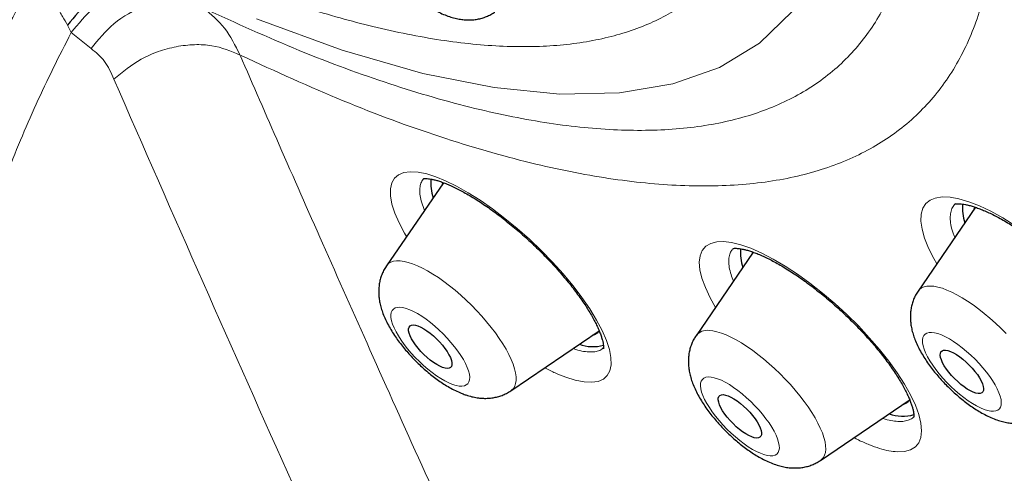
# Model space of a CAD drawing. Header units: millimetres. Extents: x 8 to 954, y 12 to 973.
# Tile 78 of 193: x 842.1 to 855.73, y 459.41 to 465.7. Entities that reach past the tile are written whole.
import ezdxf

# ---------------------------------------------------------------- set-up
doc = ezdxf.new("R2010")
doc.units = ezdxf.units.MM

msp = doc.modelspace()

# ---------------------------------------------------------------- linework, layer by layer
at = {"color": 252, "linetype": 'Continuous', "lineweight": 0}
for p, q in [((842.812, 465.516), (842.761, 465.62)), ((843.087, 465.295), (842.812, 465.516))]:
    msp.add_line(p, q, dxfattribs=at)
at = {"color": 7, "linetype": 'Continuous', "lineweight": 30}
for p, q in [((847.964, 463.437), (847.174, 462.284)), ((847.957, 463.44), (847.947, 463.412)), ((855.328, 463.096), (854.533, 461.935)), ((852.252, 462.474), (851.46, 461.318)), ((847.172, 462.28), (847.174, 462.284)), ((848.898, 460.556), (850.118, 461.387)), ((853.184, 459.591), (854.422, 460.434))]:
    msp.add_line(p, q, dxfattribs=at)
at = {"color": 252, "linetype": 'Continuous', "lineweight": 0, "flags": 128}
for points in [[(852.789, 465.808), (852.337, 465.37), (851.786, 465.035), (851.139, 464.805), (850.4, 464.681), (849.574, 464.664), (848.665, 464.754), (847.679, 464.951), (846.564, 465.272), (845.378, 465.708)], [(847.453, 462.69), (847.425, 462.736), (847.349, 462.881), (847.291, 463.017), (847.251, 463.142), (847.231, 463.253), (847.23, 463.351), (847.248, 463.433), (847.285, 463.499), (847.341, 463.547), (847.414, 463.577), (847.505, 463.589), (847.612, 463.583), (847.732, 463.558), (847.857, 463.519), (847.992, 463.464), (848.145, 463.389), (848.307, 463.298), (848.473, 463.193), (848.643, 463.074), (848.815, 462.943), (848.986, 462.802), (849.154, 462.653), (849.318, 462.497), (849.473, 462.336), (849.62, 462.173), (849.757, 462.009), (849.88, 461.846), (849.989, 461.688), (850.083, 461.534), (850.16, 461.388), (850.219, 461.252), (850.26, 461.127), (850.282, 461.014), (850.284, 460.916), (850.267, 460.833), (850.231, 460.766), (850.177, 460.717), (850.104, 460.685), (850.015, 460.672), (849.909, 460.677), (849.789, 460.701), (849.656, 460.742), (849.656, 460.742)], [(854.792, 462.313), (854.749, 462.386), (854.677, 462.531), (854.624, 462.667), (854.589, 462.792), (854.573, 462.903), (854.577, 463.001), (854.6, 463.083), (854.642, 463.149), (854.699, 463.195), (854.771, 463.225), (854.865, 463.24), (854.975, 463.236), (855.098, 463.214), (855.235, 463.174), (855.383, 463.116), (855.54, 463.042), (855.704, 462.951), (855.874, 462.846)], [(851.728, 461.709), (851.654, 461.843), (851.589, 461.983), (851.542, 462.114), (851.514, 462.232), (851.505, 462.336), (851.516, 462.426), (851.546, 462.5), (851.596, 462.557), (851.663, 462.597), (851.748, 462.618), (851.842, 462.621), (851.95, 462.609), (852.078, 462.577), (852.219, 462.528), (852.369, 462.462), (852.528, 462.38), (852.695, 462.281), (852.865, 462.169), (853.037, 462.045), (853.21, 461.909), (853.38, 461.764), (853.546, 461.611), (853.707, 461.452), (853.858, 461.29), (853.999, 461.127), (854.129, 460.963), (854.244, 460.802), (854.345, 460.646), (854.429, 460.497), (854.495, 460.355), (854.543, 460.225), (854.572, 460.106), (854.582, 460), (854.572, 459.909), (854.543, 459.834), (854.495, 459.776), (854.429, 459.736), (854.345, 459.713), (854.245, 459.709), (854.245, 459.709)], [(847.174, 462.284), (847.179, 462.291), (847.205, 462.316), (847.236, 462.335), (847.273, 462.348), (847.316, 462.354), (847.364, 462.353), (847.418, 462.346), (847.475, 462.333), (847.537, 462.313)], [(847.537, 462.313), (847.603, 462.286), (847.672, 462.254), (847.744, 462.216), (847.818, 462.172), (847.894, 462.122), (847.97, 462.068), (848.048, 462.01), (848.125, 461.947), (848.202, 461.88), (848.278, 461.811), (848.353, 461.739), (848.425, 461.664), (848.494, 461.588), (848.561, 461.511), (848.624, 461.433), (848.682, 461.356), (848.736, 461.279), (848.786, 461.203), (848.83, 461.129), (848.868, 461.057), (848.901, 460.987), (848.927, 460.921), (848.947, 460.859), (848.961, 460.801), (848.968, 460.748), (848.969, 460.699), (848.963, 460.656), (848.95, 460.619), (848.932, 460.587), (848.906, 460.562), (848.898, 460.556)], [(854.58, 461.979), (854.615, 461.995), (854.656, 462.004), (854.702, 462.006), (854.753, 462.002), (854.808, 461.991), (854.869, 461.974), (854.933, 461.95), (855, 461.921), (855.071, 461.885), (855.144, 461.843), (855.219, 461.796), (855.296, 461.744), (855.373, 461.687), (855.45, 461.626), (855.528, 461.562), (855.604, 461.493), (855.679, 461.422), (855.753, 461.348)], [(854.533, 461.935), (854.552, 461.958), (854.58, 461.979)], [(848.09, 460.643), (848.138, 460.628), (848.181, 460.62), (848.22, 460.618), (848.253, 460.623), (848.28, 460.635), (848.301, 460.653), (848.316, 460.677), (848.325, 460.707), (848.327, 460.743), (848.322, 460.784), (848.311, 460.829), (848.293, 460.879), (848.269, 460.931), (848.239, 460.987), (848.204, 461.045), (848.163, 461.105), (848.118, 461.165), (848.068, 461.225), (848.016, 461.284), (847.96, 461.342), (847.902, 461.398), (847.843, 461.451), (847.783, 461.501), (847.723, 461.546), (847.663, 461.587), (847.606, 461.623), (847.55, 461.653), (847.497, 461.677), (847.447, 461.695), (847.402, 461.707), (847.361, 461.712), (847.325, 461.71), (847.295, 461.702), (847.27, 461.687), (847.252, 461.666), (847.241, 461.639), (847.235, 461.606), (847.237, 461.568), (847.245, 461.524), (847.259, 461.477), (847.28, 461.426), (847.307, 461.371), (847.34, 461.314), (847.378, 461.255), (847.421, 461.195), (847.468, 461.135), (847.519, 461.075), (847.574, 461.016), (847.631, 460.959), (847.689, 460.905), (847.749, 460.854), (847.809, 460.806), (847.869, 460.763), (847.928, 460.724), (847.985, 460.691), (848.039, 460.664), (848.09, 460.643)], [(851.64, 461.389), (851.692, 461.383), (851.749, 461.371), (851.81, 461.353), (851.875, 461.328), (851.943, 461.296), (852.014, 461.259), (852.088, 461.217), (852.163, 461.169), (852.24, 461.115), (852.317, 461.058), (852.395, 460.996), (852.472, 460.93), (852.548, 460.861), (852.623, 460.789), (852.695, 460.715), (852.766, 460.64), (852.833, 460.563), (852.896, 460.485), (852.956, 460.407), (853.011, 460.33), (853.061, 460.254), (853.107, 460.179), (853.146, 460.107), (853.18, 460.037), (853.208, 459.97), (853.229, 459.907), (853.245, 459.848), (853.253, 459.794), (853.255, 459.744), (853.251, 459.7), (853.24, 459.661), (853.222, 459.629), (853.198, 459.602), (853.184, 459.591)], [(855.638, 460.286), (855.659, 460.304), (855.675, 460.328), (855.683, 460.357), (855.685, 460.393), (855.681, 460.433), (855.67, 460.479), (855.652, 460.528), (855.629, 460.581), (855.599, 460.637), (855.564, 460.695), (855.524, 460.754), (855.479, 460.814), (855.429, 460.874), (855.377, 460.934), (855.321, 460.992), (855.263, 461.048), (855.204, 461.101), (855.144, 461.151), (855.084, 461.196), (855.025, 461.237), (854.967, 461.273), (854.911, 461.304), (854.858, 461.328), (854.808, 461.346), (854.762, 461.358), (854.721, 461.363), (854.685, 461.362), (854.655, 461.354), (854.63, 461.34), (854.612, 461.319), (854.6, 461.292), (854.594, 461.259), (854.595, 461.221), (854.603, 461.178), (854.617, 461.131), (854.638, 461.08), (854.665, 461.025), (854.697, 460.968), (854.735, 460.91), (854.778, 460.85), (854.825, 460.789), (854.876, 460.73), (854.93, 460.671), (854.987, 460.614), (855.045, 460.559), (855.105, 460.507), (855.165, 460.46), (855.225, 460.416), (855.284, 460.378), (855.341, 460.345), (855.395, 460.317), (855.447, 460.296), (855.495, 460.281), (855.538, 460.272), (855.577, 460.27), (855.61, 460.275), (855.638, 460.286)], [(852.486, 459.653), (852.522, 459.655), (852.553, 459.663), (852.577, 459.678), (852.595, 459.699), (852.607, 459.726), (852.613, 459.758), (852.611, 459.797), (852.603, 459.84), (852.589, 459.887), (852.568, 459.938), (852.541, 459.993), (852.509, 460.05), (852.471, 460.109), (852.428, 460.168), (852.381, 460.229), (852.33, 460.289), (852.275, 460.347), (852.219, 460.404), (852.16, 460.459), (852.1, 460.51), (852.04, 460.558), (851.98, 460.601), (851.922, 460.64), (851.865, 460.673), (851.81, 460.7), (851.759, 460.722), (851.711, 460.736), (851.668, 460.745), (851.629, 460.747), (851.596, 460.742), (851.568, 460.731), (851.547, 460.713), (851.532, 460.689), (851.523, 460.659), (851.521, 460.623), (851.526, 460.582), (851.537, 460.537), (851.555, 460.488), (851.578, 460.435), (851.608, 460.379), (851.644, 460.321), (851.684, 460.262), (851.729, 460.201), (851.778, 460.141), (851.831, 460.082), (851.887, 460.024), (851.944, 459.968), (852.004, 459.915), (852.064, 459.865), (852.124, 459.82), (852.183, 459.779), (852.241, 459.743), (852.297, 459.713), (852.35, 459.688), (852.4, 459.67), (852.445, 459.658), (852.486, 459.653)]]:
    msp.add_lwpolyline(points, dxfattribs=at)
at = {"color": 7, "linetype": 'Continuous', "lineweight": 30, "flags": 128}
for points in [[(855.32, 463.1), (855.315, 463.089), (855.306, 463.064)], [(852.244, 462.478), (852.236, 462.455), (852.233, 462.447)], [(847.611, 461.452), (847.649, 461.436), (847.691, 461.413), (847.735, 461.385), (847.78, 461.352), (847.824, 461.314), (847.868, 461.274), (847.91, 461.231), (847.949, 461.186), (847.984, 461.141), (848.015, 461.097), (848.04, 461.054), (848.06, 461.014), (848.073, 460.976), (848.08, 460.944), (848.081, 460.916), (848.074, 460.893), (848.061, 460.877), (848.042, 460.867), (848.017, 460.864), (847.986, 460.868), (847.951, 460.878), (847.912, 460.895), (847.871, 460.917), (847.827, 460.945), (847.782, 460.978), (847.737, 461.016), (847.694, 461.056), (847.652, 461.099), (847.613, 461.144), (847.578, 461.189), (847.547, 461.233), (847.522, 461.276), (847.502, 461.317), (847.488, 461.354), (847.482, 461.386), (847.481, 461.414), (847.488, 461.437), (847.501, 461.453), (847.52, 461.463), (847.545, 461.466), (847.576, 461.462), (847.611, 461.452)], [(854.866, 461.109), (854.887, 461.116), (854.914, 461.117), (854.946, 461.111), (854.982, 461.099), (855.022, 461.08), (855.065, 461.056), (855.109, 461.026), (855.154, 460.991), (855.199, 460.952), (855.242, 460.911), (855.283, 460.867), (855.32, 460.822), (855.354, 460.778), (855.383, 460.733), (855.407, 460.691), (855.424, 460.652), (855.435, 460.616), (855.44, 460.585), (855.438, 460.559), (855.429, 460.539), (855.414, 460.525), (855.392, 460.517), (855.365, 460.516), (855.333, 460.522), (855.297, 460.535), (855.257, 460.553), (855.214, 460.578), (855.17, 460.608), (855.125, 460.643), (855.081, 460.681), (855.038, 460.723), (854.997, 460.766), (854.959, 460.811), (854.925, 460.856), (854.896, 460.9), (854.873, 460.942), (854.855, 460.982), (854.844, 461.017), (854.839, 461.049), (854.842, 461.075), (854.85, 461.095), (854.866, 461.109)], [(851.836, 460.501), (851.868, 460.496), (851.903, 460.485), (851.943, 460.467), (851.985, 460.443), (852.029, 460.414), (852.073, 460.38), (852.118, 460.342), (852.162, 460.301), (852.203, 460.258), (852.242, 460.213), (852.276, 460.168), (852.306, 460.124), (852.33, 460.082), (852.349, 460.042), (852.361, 460.005), (852.367, 459.973), (852.366, 459.946), (852.358, 459.925), (852.344, 459.91), (852.324, 459.901), (852.298, 459.899), (852.266, 459.904), (852.231, 459.915), (852.191, 459.933), (852.149, 459.957), (852.105, 459.986), (852.06, 460.02), (852.016, 460.057), (851.972, 460.099), (851.931, 460.142), (851.892, 460.187), (851.858, 460.232), (851.828, 460.276), (851.804, 460.318), (851.785, 460.358), (851.773, 460.395), (851.767, 460.427), (851.768, 460.454), (851.776, 460.475), (851.79, 460.49), (851.81, 460.499), (851.836, 460.501)]]:
    msp.add_lwpolyline(points, dxfattribs=at)
at = {"color": 7, "linetype": 'Continuous', "lineweight": 30}
for centre, radius, start, end in [((848.441, 463.438), 0.654, 175.4529, 198.6682), ((855.813, 463.091), 0.667, 175.5212, 198.4288), ((852.716, 462.471), 0.643, 175.3175, 198.8868), ((849.977, 461.519), 0.199, 285.0538, 316.4276), ((850.037, 461.724), 0.558, 249.8305, 284.8166), ((854.266, 460.548), 0.193, 284.6007, 322.2436), ((854.321, 460.758), 0.556, 249.9895, 286.229)]:
    msp.add_arc(centre, radius, start, end, dxfattribs=at)
at = {"color": 252, "linetype": 'Continuous', "lineweight": 0}
msp.add_arc((851.61, 461.201), 0.191, 81.1607, 141.8392, dxfattribs=at)
for points, knots in [([(804.848, 517.821), (804.884, 517.863), (805.125, 518.134), (805.671, 518.532), (806.49, 519.008), (807.418, 519.364), (808.442, 519.613), (809.561, 519.75), (810.77, 519.775), (812.066, 519.687), (813.444, 519.489), (814.902, 519.179), (816.433, 518.759), (818.033, 518.23), (819.697, 517.595), (821.42, 516.854), (823.196, 516.01), (825.02, 515.066), (826.887, 514.026), (828.789, 512.891), (830.721, 511.666), (832.678, 510.355), (834.652, 508.961), (836.639, 507.489), (838.63, 505.945), (840.621, 504.331), (842.605, 502.655), (844.576, 500.92), (846.527, 499.132), (848.452, 497.298), (850.346, 495.423), (852.202, 493.512), (854.015, 491.571), (855.778, 489.608), (857.487, 487.628), (859.135, 485.636), (860.719, 483.641), (862.232, 481.646), (863.669, 479.66), (865.028, 477.689), (866.302, 475.737), (867.489, 473.813), (868.584, 471.921), (869.584, 470.067), (870.486, 468.259), (871.287, 466.5), (871.984, 464.797), (872.576, 463.155), (873.06, 461.579), (873.435, 460.074), (873.699, 458.645), (873.853, 457.297), (873.894, 456.033), (873.824, 454.858), (873.643, 453.775), (873.351, 452.788), (872.946, 451.902), (872.478, 451.158), (872.094, 450.76), (871.924, 450.583)], [0, 0, 0, 0, 0.003203, 0.021066, 0.038929, 0.056792, 0.074655, 0.092519, 0.110382, 0.128245, 0.146108, 0.163971, 0.181834, 0.199697, 0.21756, 0.235424, 0.253287, 0.27115, 0.289013, 0.306876, 0.324739, 0.342602, 0.360465, 0.378329, 0.396192, 0.414055, 0.431918, 0.449781, 0.467644, 0.485507, 0.50337, 0.521234, 0.539097, 0.55696, 0.574823, 0.592686, 0.610549, 0.628412, 0.646275, 0.664139, 0.682002, 0.699865, 0.717728, 0.735591, 0.753454, 0.771317, 0.78918, 0.807044, 0.824907, 0.84277, 0.860633, 0.878496, 0.896359, 0.914222, 0.932085, 0.949949, 0.967812, 0.985675, 1, 1, 1, 1]), ([(804.877, 501.441), (804.648, 502.061), (804.192, 503.296), (803.686, 505.036), (803.317, 506.678), (803.096, 508.215), (803.021, 509.65), (803.091, 510.976), (803.303, 512.185), (803.658, 513.263), (804.156, 514.206), (804.796, 515.013), (805.578, 515.685), (806.498, 516.219), (807.546, 516.613), (808.715, 516.862), (810.002, 516.963), (811.405, 516.917), (812.925, 516.724), (814.556, 516.384), (816.28, 515.904), (818.086, 515.286), (819.965, 514.53), (821.919, 513.638), (823.946, 512.608), (826.038, 511.447), (828.176, 510.166), (830.343, 508.774), (832.53, 507.277), (834.736, 505.674), (836.961, 503.965), (839.197, 502.159), (841.423, 500.272), (843.622, 498.319), (845.782, 496.307), (847.905, 494.238), (849.99, 492.11), (852.028, 489.934), (854.004, 487.729), (855.899, 485.511), (857.705, 483.292), (859.422, 481.071), (861.049, 478.849), (862.579, 476.634), (864.004, 474.445), (865.307, 472.301), (866.484, 470.212), (867.531, 468.179), (868.459, 466.195), (868.967, 464.931), (869.221, 464.296)], [0, 0, 0, 0, 0.020985, 0.041789, 0.062502, 0.083215, 0.104018, 0.125, 0.145987, 0.166791, 0.187505, 0.208217, 0.229019, 0.25, 0.270986, 0.291791, 0.312505, 0.333217, 0.354019, 0.375, 0.395986, 0.416791, 0.437505, 0.458217, 0.479019, 0.5, 0.520986, 0.541791, 0.562505, 0.583217, 0.604019, 0.625, 0.645986, 0.666791, 0.687505, 0.708217, 0.729019, 0.75, 0.770986, 0.791791, 0.812505, 0.833217, 0.854019, 0.875, 0.895985, 0.916789, 0.937502, 0.958215, 0.979017, 1, 1, 1, 1]), ([(844.646, 465.853), (845.09, 465.65), (845.98, 465.245), (847.232, 464.788), (848.388, 464.453), (849.439, 464.244), (850.387, 464.15), (851.249, 464.168), (852.02, 464.297), (852.695, 464.537), (853.27, 464.886), (853.741, 465.343), (854.106, 465.904), (854.362, 466.566), (854.507, 467.325), (854.541, 468.176), (854.463, 469.113), (854.274, 470.132), (853.976, 471.226), (853.569, 472.388), (853.057, 473.611), (852.443, 474.887), (851.729, 476.209), (850.922, 477.568), (850.025, 478.956), (849.045, 480.364), (847.987, 481.784), (846.858, 483.208), (845.665, 484.625), (844.415, 486.028), (843.116, 487.408), (841.776, 488.756), (840.402, 490.064), (839.005, 491.324), (837.592, 492.528), (836.172, 493.669), (834.753, 494.74), (833.345, 495.734), (831.956, 496.645), (830.595, 497.467), (829.27, 498.196), (827.989, 498.826), (826.76, 499.354), (825.591, 499.777), (824.489, 500.092), (823.461, 500.298), (822.513, 500.392), (821.651, 500.374), (820.88, 500.245), (820.205, 500.004), (819.63, 499.655), (819.159, 499.198), (818.794, 498.637), (818.538, 497.975), (818.393, 497.217), (818.359, 496.366), (818.437, 495.428), (818.625, 494.409), (818.924, 493.315), (819.331, 492.153), (819.842, 490.931), (820.46, 489.654), (821.056, 488.533), (821.481, 487.827), (821.633, 487.575)], [0, 0, 0, 0, 0.017292, 0.034584, 0.051876, 0.068068, 0.084261, 0.100453, 0.116646, 0.132838, 0.14903, 0.165223, 0.181415, 0.197608, 0.2138, 0.229993, 0.246185, 0.262377, 0.27857, 0.294762, 0.310955, 0.327147, 0.34334, 0.359532, 0.375724, 0.391917, 0.408109, 0.424302, 0.440494, 0.456686, 0.472879, 0.489071, 0.505264, 0.521456, 0.537649, 0.553841, 0.570033, 0.586226, 0.602418, 0.618611, 0.634803, 0.650995, 0.667188, 0.68338, 0.699573, 0.715765, 0.731958, 0.74815, 0.764342, 0.780535, 0.796727, 0.81292, 0.829112, 0.845305, 0.861497, 0.877689, 0.893882, 0.910074, 0.926267, 0.942459, 0.958651, 0.974844, 0.991036, 1, 1, 1, 1]), ([(845.389, 466.1), (845.615, 466.018), (846.17, 465.815), (847.021, 465.582), (847.938, 465.396), (848.805, 465.311), (849.593, 465.327), (850.298, 465.445), (850.915, 465.665), (851.441, 465.985), (851.872, 466.402), (852.205, 466.915), (852.439, 467.521), (852.571, 468.214), (852.602, 468.992), (852.531, 469.85), (852.359, 470.782), (852.086, 471.782), (851.714, 472.844), (851.245, 473.962), (850.683, 475.129), (850.031, 476.338), (849.293, 477.581), (848.473, 478.85), (847.577, 480.138), (846.609, 481.436), (845.577, 482.738), (844.486, 484.034), (843.343, 485.317), (842.155, 486.578), (840.929, 487.811), (839.674, 489.007), (838.396, 490.159), (837.104, 491.26), (835.805, 492.304), (834.508, 493.283), (833.22, 494.192), (831.95, 495.024), (830.706, 495.776), (829.494, 496.442), (828.323, 497.019), (827.2, 497.502), (826.131, 497.888), (825.123, 498.176), (824.183, 498.364), (823.316, 498.45), (822.528, 498.434), (821.823, 498.315), (821.205, 498.096), (820.68, 497.776), (820.249, 497.359), (819.916, 496.846), (819.682, 496.24), (819.549, 495.546), (819.519, 494.768), (819.587, 493.912), (819.769, 492.975), (819.929, 492.319), (820.054, 491.961), (820.055, 491.958)], [0, 0, 0, 0, 0.011406, 0.027988, 0.045985, 0.063981, 0.081978, 0.099975, 0.117972, 0.135968, 0.153965, 0.171962, 0.189959, 0.207956, 0.225952, 0.243949, 0.261946, 0.279943, 0.297939, 0.315936, 0.333933, 0.35193, 0.369926, 0.387923, 0.40592, 0.423917, 0.441914, 0.45991, 0.477907, 0.495904, 0.513901, 0.531897, 0.549894, 0.567891, 0.585888, 0.603884, 0.621881, 0.639878, 0.657875, 0.675871, 0.693868, 0.711865, 0.729862, 0.747858, 0.765855, 0.783852, 0.801849, 0.819846, 0.837842, 0.855839, 0.873836, 0.891833, 0.909829, 0.927826, 0.945823, 0.96382, 0.981816, 0.999813, 1, 1, 1, 1]), ([(854.854, 471.29), (854.909, 471.136), (855.112, 470.572), (855.343, 469.671), (855.548, 468.596), (855.628, 467.611), (855.592, 466.716), (855.44, 465.919), (855.171, 465.223), (854.788, 464.633), (854.292, 464.153), (853.688, 463.786), (852.978, 463.533), (852.168, 463.397), (851.261, 463.379), (850.264, 463.478), (849.154, 463.699), (847.927, 464.055), (846.59, 464.545), (845.64, 464.98), (845.165, 465.197)], [0, 0, 0, 0, 0.021412, 0.078145, 0.134878, 0.191612, 0.248345, 0.305079, 0.361812, 0.418545, 0.475278, 0.532012, 0.588745, 0.645479, 0.702212, 0.758945, 0.815679, 0.877119, 0.93856, 1, 1, 1, 1]), ([(842.692, 453.171), (842.67, 453.182), (842.559, 453.237), (842.37, 453.355), (842.126, 453.526), (841.894, 453.716), (841.677, 453.921), (841.474, 454.142), (841.286, 454.376), (841.11, 454.627), (840.946, 454.894), (840.795, 455.18), (840.656, 455.484), (840.532, 455.802), (840.424, 456.131), (840.331, 456.47), (840.254, 456.818), (840.192, 457.177), (840.143, 457.55), (840.11, 457.938), (840.092, 458.339), (840.09, 458.75), (840.103, 459.165), (840.132, 459.584), (840.175, 460.005), (840.232, 460.433), (840.305, 460.869), (840.394, 461.315), (840.499, 461.769), (840.618, 462.225), (840.752, 462.68), (840.898, 463.132), (841.056, 463.58), (841.227, 464.028), (841.413, 464.478), (841.614, 464.932), (841.83, 465.387), (842.058, 465.839), (842.22, 466.139), (842.303, 466.29), (842.305, 466.292)], [0, 0, 0, 0, 0.006926, 0.034808, 0.062714, 0.090622, 0.118503, 0.145627, 0.172775, 0.199922, 0.227046, 0.254958, 0.282895, 0.310833, 0.338745, 0.365868, 0.393016, 0.420164, 0.447287, 0.475199, 0.503137, 0.531074, 0.558986, 0.586111, 0.61326, 0.640408, 0.667533, 0.695446, 0.723384, 0.751322, 0.779235, 0.806365, 0.833518, 0.860672, 0.887802, 0.91572, 0.943663, 0.971606, 0.999524, 1, 1, 1, 1]), ([(842.761, 465.62), (842.739, 465.658), (842.693, 465.736), (842.616, 465.873), (842.542, 466.021), (842.482, 466.112), (842.453, 466.157)], [0, 0, 0, 0, 0.244183, 0.498067, 0.755125, 1, 1, 1, 1]), ([(844.369, 466.075), (844.247, 466.117), (843.993, 466.206), (843.544, 466.125), (843.117, 465.892), (842.911, 465.638), (842.812, 465.516)], [0, 0, 0, 0, 0.2410412, 0.5000018, 0.7589575, 1, 1, 1, 1]), ([(844.645, 465.853), (844.523, 465.896), (844.269, 465.985), (843.82, 465.905), (843.392, 465.671), (843.187, 465.418), (843.088, 465.295)], [0, 0, 0, 0, 0.241031, 0.500002, 0.758972, 1, 1, 1, 1]), ([(844.645, 465.853), (844.747, 465.769), (844.951, 465.6), (845.082, 465.337), (845.148, 465.206)], [0, 0, 0, 0, 0.499949, 1, 1, 1, 1]), ([(842.812, 465.516), (842.728, 465.352), (842.559, 465.024), (842.325, 464.526), (842.105, 464.021), (841.901, 463.51), (841.714, 462.994), (841.54, 462.462), (841.382, 461.915), (841.242, 461.354), (841.135, 460.842), (841.056, 460.377), (840.999, 459.959), (840.956, 459.547), (840.925, 459.101), (840.912, 458.626), (840.924, 458.126), (840.957, 457.678), (841.007, 457.28), (841.067, 456.928), (841.141, 456.588), (841.239, 456.228), (841.366, 455.852), (841.527, 455.469), (841.697, 455.136), (841.87, 454.85), (842.04, 454.604), (842.224, 454.374), (842.439, 454.139), (842.691, 453.906), (842.983, 453.682), (843.269, 453.503), (843.546, 453.36), (843.808, 453.248), (844.08, 453.154), (844.388, 453.071), (844.737, 453.006), (845.127, 452.967), (845.499, 452.96), (845.849, 452.977), (846.174, 453.011), (846.503, 453.064), (846.856, 453.139), (847.23, 453.24), (847.629, 453.371), (848.033, 453.526), (848.305, 453.649), (848.441, 453.711)], [0, 0, 0, 0, 0.022546, 0.045105, 0.067651, 0.090709, 0.113781, 0.136838, 0.162196, 0.187573, 0.212931, 0.232499, 0.252085, 0.271671, 0.291239, 0.316596, 0.341972, 0.367329, 0.386896, 0.406482, 0.426067, 0.445635, 0.470992, 0.496368, 0.521725, 0.541292, 0.560878, 0.580463, 0.600031, 0.625361, 0.650712, 0.676043, 0.695589, 0.715153, 0.734717, 0.754263, 0.779634, 0.805024, 0.830395, 0.849974, 0.86957, 0.889167, 0.908745, 0.931446, 0.954146, 0.977073, 1, 1, 1, 1]), ([(843.402, 464.871), (843.363, 464.958), (843.286, 465.134), (843.154, 465.242), (843.088, 465.295)], [0, 0, 0, 0, 0.500668, 1, 1, 1, 1]), ([(845.148, 465.205), (845.023, 465.259), (844.831, 465.341), (844.517, 465.355), (844.266, 465.328), (844.015, 465.259), (843.706, 465.125), (843.522, 464.97), (843.402, 464.87)], [0, 0, 0, 0, 0.239874, 0.368628, 0.5, 0.63137, 0.760126, 1, 1, 1, 1]), ([(845.148, 465.205), (845.328, 464.79), (845.707, 463.92), (846.307, 462.558), (846.964, 461.078), (847.68, 459.484), (848.456, 457.776), (849.293, 455.955), (849.878, 454.708), (850.179, 454.064)], [0, 0, 0, 0, 0.110293, 0.231436, 0.363436, 0.506294, 0.660009, 0.824579, 1, 1, 1, 1]), ([(848.441, 453.711), (847.583, 455.552), (845.868, 459.234), (844.224, 462.991), (843.402, 464.87)], [0, 0, 0, 0, 0.5, 1, 1, 1, 1]), ([(847.694, 463.493), (847.69, 463.49), (847.671, 463.474), (847.65, 463.431), (847.635, 463.362), (847.636, 463.28), (847.655, 463.185), (847.678, 463.109), (847.699, 463.062), (847.702, 463.054)], [0, 0, 0, 0, 0.040279, 0.224373, 0.408549, 0.593307, 0.77749, 0.961683, 1, 1, 1, 1]), ([(855.055, 463.148), (855.049, 463.143), (855.025, 463.125), (854.999, 463.079), (854.979, 463.01), (854.976, 462.927), (854.99, 462.832), (855.012, 462.748), (855.035, 462.694), (855.042, 462.678)], [0, 0, 0, 0, 0.058598, 0.2324, 0.406762, 0.580562, 0.754476, 0.928942, 1, 1, 1, 1]), ([(851.973, 462.522), (851.964, 462.512), (851.939, 462.487), (851.919, 462.43), (851.909, 462.354), (851.918, 462.265), (851.939, 462.172), (851.966, 462.104), (851.978, 462.074)], [0, 0, 0, 0, 0.117802, 0.300761, 0.484308, 0.667279, 0.850327, 1, 1, 1, 1]), ([(849.755, 461.14), (849.779, 461.132), (849.841, 461.111), (849.93, 461.095), (850.02, 461.089), (850.095, 461.101), (850.149, 461.122), (850.171, 461.144), (850.179, 461.152)], [0, 0, 0, 0, 0.121894, 0.316158, 0.509803, 0.703578, 0.89796, 1, 1, 1, 1]), ([(849.656, 460.742), (849.608, 460.761), (849.516, 460.796), (849.414, 460.848), (849.365, 460.874)], [0, 0, 0, 0, 0.51136, 1, 1, 1, 1]), ([(854.038, 460.173), (854.041, 460.172), (854.084, 460.156), (854.159, 460.14), (854.223, 460.133), (854.255, 460.13)], [0, 0, 0, 0, 0.0352636, 0.5184066, 1, 1, 1, 1]), ([(854.255, 460.13), (854.255, 460.13), (854.285, 460.128), (854.343, 460.131), (854.413, 460.151), (854.456, 460.172), (854.47, 460.19), (854.471, 460.191)], [0, 0, 0, 0, 0.0012837, 0.3241603, 0.6480688, 0.970946, 1, 1, 1, 1]), ([(854.245, 459.709), (854.207, 459.712), (854.132, 459.719), (854.002, 459.753), (853.861, 459.803), (853.741, 459.855), (853.667, 459.894), (853.646, 459.906)], [0, 0, 0, 0, 0.227576, 0.455875, 0.683452, 0.911325, 1, 1, 1, 1])]:
    msp.add_open_spline(points, degree=3, knots=knots, dxfattribs=at)
at = {"color": 7, "linetype": 'Continuous', "lineweight": 30}
for points, knots in [([(864.117, 474.199), (864.617, 473.372), (865.63, 471.699), (866.936, 469.263), (868.082, 466.888), (869.034, 464.613), (869.791, 462.451), (870.347, 460.416), (870.698, 458.52), (870.842, 456.775), (870.779, 455.192), (870.509, 453.781), (870.033, 452.549), (869.355, 451.505), (868.478, 450.656), (867.409, 450.005), (866.153, 449.559), (864.718, 449.318), (863.114, 449.285), (861.35, 449.46), (859.42, 449.845), (857.335, 450.443), (855.1, 451.26), (852.755, 452.269), (851.109, 453.108), (850.286, 453.528)], [0, 0, 0, 0, 0.042295, 0.085631, 0.128967, 0.172303, 0.215639, 0.258975, 0.302311, 0.345647, 0.388983, 0.432319, 0.475655, 0.518991, 0.562327, 0.605663, 0.648999, 0.692335, 0.735671, 0.779007, 0.822343, 0.866757, 0.911172, 0.955586, 1, 1, 1, 1]), ([(846.949, 467.53), (846.942, 467.521), (846.923, 467.494), (846.897, 467.445), (846.872, 467.384), (846.854, 467.322), (846.843, 467.259), (846.837, 467.194), (846.838, 467.129), (846.845, 467.061), (846.858, 466.992), (846.878, 466.919), (846.905, 466.842), (846.941, 466.762), (846.983, 466.681), (847.031, 466.601), (847.083, 466.524), (847.138, 466.449), (847.196, 466.376), (847.257, 466.306), (847.32, 466.238), (847.386, 466.172), (847.454, 466.109), (847.523, 466.049), (847.595, 465.991), (847.668, 465.937), (847.743, 465.887), (847.821, 465.84), (847.902, 465.797), (847.984, 465.76), (848.065, 465.731), (848.141, 465.71), (848.214, 465.697), (848.284, 465.691), (848.352, 465.691), (848.418, 465.698), (848.482, 465.712), (848.545, 465.732), (848.606, 465.759), (848.649, 465.783), (848.671, 465.799), (848.673, 465.801)], [0, 0, 0, 0, 0.011135, 0.032788, 0.054318, 0.075861, 0.097577, 0.119668, 0.142402, 0.166122, 0.191267, 0.218316, 0.247605, 0.27885, 0.310737, 0.341905, 0.372116, 0.401513, 0.430313, 0.458706, 0.486854, 0.514897, 0.542959, 0.571128, 0.599542, 0.628359, 0.657772, 0.68803, 0.719443, 0.752328, 0.782886, 0.81135, 0.837635, 0.862237, 0.885644, 0.908225, 0.930238, 0.951867, 0.973237, 0.996817, 1, 1, 1, 1]), ([(844.13, 466.256), (844.029, 466.284), (843.821, 466.341), (843.437, 466.231), (843.056, 465.986), (842.857, 465.739), (842.761, 465.62)], [0, 0, 0, 0, 0.241525, 0.500005, 0.758476, 1, 1, 1, 1]), ([(847.684, 463.492), (847.684, 463.492), (847.683, 463.491), (847.689, 463.493), (847.703, 463.495), (847.725, 463.495), (847.754, 463.493), (847.79, 463.488), (847.833, 463.479), (847.882, 463.466), (847.937, 463.448), (847.997, 463.425), (848.063, 463.397), (848.133, 463.364), (848.207, 463.326), (848.286, 463.283), (848.368, 463.234), (848.453, 463.181), (848.541, 463.123), (848.63, 463.061), (848.721, 462.994), (848.811, 462.924), (848.902, 462.851), (848.992, 462.776), (849.081, 462.698), (849.168, 462.618), (849.254, 462.536), (849.339, 462.451), (849.422, 462.366), (849.503, 462.279), (849.58, 462.191), (849.655, 462.104), (849.725, 462.018), (849.791, 461.932), (849.851, 461.849), (849.907, 461.769), (849.957, 461.692), (850.002, 461.618), (850.042, 461.547), (850.077, 461.479), (850.106, 461.416), (850.131, 461.356), (850.15, 461.303), (850.164, 461.255), (850.173, 461.215), (850.178, 461.183), (850.179, 461.159), (850.179, 461.143), (850.178, 461.137), (850.178, 461.137), (850.178, 461.138)], [0, 0, 0, 0, 0.0057275, 0.0256594, 0.0448292, 0.0638674, 0.0830158, 0.1024448, 0.1222233, 0.142358, 0.1628218, 0.183543, 0.2043219, 0.2254575, 0.2470179, 0.2689467, 0.2911846, 0.3136707, 0.3363431, 0.359143, 0.382015, 0.4049045, 0.4277617, 0.4505569, 0.4732016, 0.4957089, 0.5183873, 0.5412397, 0.5642272, 0.5873067, 0.6104222, 0.6334952, 0.6564618, 0.6792529, 0.7018106, 0.7240765, 0.745995, 0.7675433, 0.7893091, 0.8111245, 0.8328725, 0.8544488, 0.8757397, 0.8966255, 0.9170035, 0.936802, 0.9559909, 0.9746218, 0.99285, 1, 1, 1, 1]), ([(855.041, 463.141), (855.041, 463.141), (855.04, 463.141), (855.046, 463.142), (855.059, 463.145), (855.081, 463.146), (855.11, 463.146), (855.146, 463.142), (855.189, 463.135), (855.239, 463.124), (855.294, 463.108), (855.356, 463.087), (855.423, 463.061), (855.494, 463.031), (855.569, 462.995), (855.648, 462.954), (855.729, 462.908), (855.813, 462.858), (855.9, 462.803), (855.988, 462.743), (856.079, 462.679), (856.171, 462.611), (856.263, 462.539), (856.355, 462.464), (856.446, 462.386), (856.536, 462.306), (856.624, 462.224), (856.709, 462.142), (856.791, 462.058), (856.87, 461.974), (856.946, 461.889), (857.02, 461.803), (857.091, 461.716), (857.157, 461.63), (857.22, 461.546), (857.278, 461.463), (857.33, 461.382), (857.377, 461.306), (857.418, 461.233), (857.452, 461.165), (857.481, 461.103), (857.505, 461.045), (857.524, 460.992), (857.537, 460.944), (857.546, 460.903), (857.551, 460.868), (857.553, 460.841), (857.552, 460.822), (857.55, 460.811), (857.549, 460.807), (857.55, 460.808), (857.55, 460.808)], [0, 0, 0, 0, 0.005059, 0.025082, 0.04403, 0.062733, 0.081529, 0.100619, 0.12011, 0.140028, 0.160353, 0.181041, 0.20203, 0.223258, 0.244664, 0.266173, 0.287603, 0.309137, 0.330998, 0.353141, 0.37552, 0.398077, 0.420756, 0.443492, 0.466215, 0.488856, 0.511367, 0.533704, 0.555831, 0.577814, 0.600066, 0.622519, 0.645114, 0.667776, 0.690404, 0.712896, 0.735154, 0.75709, 0.778619, 0.799655, 0.820146, 0.840501, 0.86099, 0.881306, 0.901393, 0.921211, 0.940766, 0.960119, 0.979443, 0.998951, 1, 1, 1, 1]), ([(851.97, 462.524), (851.97, 462.525), (851.971, 462.525), (851.982, 462.527), (852, 462.529), (852.026, 462.528), (852.059, 462.525), (852.099, 462.518), (852.145, 462.508), (852.197, 462.493), (852.256, 462.473), (852.321, 462.448), (852.39, 462.418), (852.465, 462.382), (852.543, 462.342), (852.625, 462.296), (852.709, 462.246), (852.796, 462.191), (852.884, 462.132), (852.973, 462.069), (853.062, 462.002), (853.152, 461.932), (853.243, 461.859), (853.333, 461.782), (853.423, 461.702), (853.512, 461.619), (853.6, 461.535), (853.685, 461.45), (853.767, 461.364), (853.845, 461.277), (853.92, 461.192), (853.99, 461.107), (854.056, 461.024), (854.118, 460.941), (854.176, 460.86), (854.229, 460.78), (854.278, 460.702), (854.322, 460.626), (854.36, 460.555), (854.392, 460.488), (854.419, 460.427), (854.44, 460.371), (854.455, 460.323), (854.466, 460.282), (854.472, 460.249), (854.474, 460.222), (854.475, 460.202), (854.473, 460.19), (854.472, 460.186), (854.472, 460.187), (854.473, 460.187)], [0, 0, 0, 0, 0.017732, 0.037639, 0.056801, 0.075766, 0.094601, 0.113387, 0.132729, 0.152629, 0.173055, 0.193959, 0.215274, 0.236928, 0.258848, 0.280964, 0.303211, 0.325533, 0.347883, 0.370164, 0.392311, 0.414617, 0.437154, 0.459882, 0.482758, 0.505728, 0.528738, 0.551709, 0.574578, 0.597294, 0.619805, 0.642065, 0.664007, 0.68611, 0.708384, 0.730764, 0.753167, 0.775475, 0.797576, 0.819365, 0.840727, 0.861557, 0.881765, 0.901279, 0.920079, 0.938879, 0.957992, 0.977158, 0.996589, 1, 1, 1, 1]), ([(847.175, 462.283), (847.173, 462.281), (847.158, 462.261), (847.135, 462.219), (847.108, 462.16), (847.088, 462.098), (847.075, 462.035), (847.068, 461.971), (847.067, 461.906), (847.072, 461.839), (847.083, 461.77), (847.101, 461.698), (847.126, 461.622), (847.159, 461.543), (847.2, 461.462), (847.247, 461.382), (847.297, 461.303), (847.352, 461.228), (847.409, 461.155), (847.469, 461.084), (847.532, 461.015), (847.597, 460.949), (847.664, 460.885), (847.733, 460.824), (847.804, 460.765), (847.877, 460.71), (847.951, 460.659), (848.028, 460.611), (848.109, 460.567), (848.183, 460.531), (848.232, 460.512), (848.252, 460.505)], [0, 0, 0, 0, 0.003773, 0.032197, 0.060407, 0.088581, 0.116916, 0.145662, 0.175142, 0.205775, 0.238097, 0.272735, 0.310227, 0.350513, 0.392321, 0.433455, 0.473344, 0.512101, 0.549991, 0.587284, 0.624199, 0.660927, 0.697639, 0.734455, 0.771539, 0.809086, 0.847337, 0.886595, 0.927242, 0.969711, 1, 1, 1, 1]), ([(854.533, 461.934), (854.527, 461.925), (854.507, 461.897), (854.482, 461.848), (854.458, 461.788), (854.441, 461.725), (854.43, 461.662), (854.425, 461.597), (854.427, 461.531), (854.434, 461.464), (854.448, 461.394), (854.469, 461.32), (854.497, 461.243), (854.533, 461.163), (854.576, 461.082), (854.625, 461.002), (854.677, 460.925), (854.732, 460.851), (854.791, 460.778), (854.852, 460.708), (854.916, 460.64), (854.982, 460.575), (855.05, 460.512), (855.119, 460.452), (855.191, 460.395), (855.265, 460.342), (855.34, 460.291), (855.418, 460.245), (855.5, 460.202), (855.582, 460.166), (855.662, 460.138), (855.738, 460.118), (855.811, 460.106), (855.881, 460.101), (855.948, 460.102), (856.014, 460.11), (856.078, 460.124), (856.14, 460.144), (856.188, 460.166), (856.215, 460.182), (856.224, 460.187)], [0, 0, 0, 0, 0.011471, 0.033481, 0.055379, 0.077305, 0.099431, 0.121962, 0.145183, 0.169453, 0.195222, 0.222984, 0.253031, 0.284981, 0.317375, 0.34898, 0.379615, 0.409443, 0.438688, 0.46754, 0.496158, 0.524683, 0.553238, 0.581918, 0.610861, 0.640235, 0.67024, 0.701138, 0.733247, 0.76688, 0.797762, 0.826438, 0.852947, 0.877808, 0.901503, 0.924394, 0.946735, 0.968701, 0.990418, 1, 1, 1, 1]), ([(851.46, 461.317), (851.45, 461.302), (851.427, 461.267), (851.401, 461.211), (851.379, 461.15), (851.364, 461.087), (851.355, 461.023), (851.352, 460.958), (851.356, 460.892), (851.365, 460.824), (851.381, 460.753), (851.405, 460.678), (851.436, 460.599), (851.474, 460.519), (851.52, 460.438), (851.569, 460.359), (851.623, 460.283), (851.679, 460.209), (851.739, 460.138), (851.8, 460.068), (851.865, 460.001), (851.932, 459.937), (852, 459.875), (852.071, 459.816), (852.143, 459.76), (852.217, 459.707), (852.293, 459.658), (852.373, 459.613), (852.455, 459.572), (852.538, 459.538), (852.618, 459.513), (852.693, 459.496), (852.751, 459.488), (852.785, 459.486), (852.795, 459.485)], [0, 0, 0, 0, 0.021482, 0.046651, 0.071742, 0.096923, 0.12241, 0.148458, 0.175427, 0.203762, 0.234009, 0.266696, 0.301972, 0.339028, 0.375923, 0.411765, 0.446538, 0.480473, 0.513817, 0.546777, 0.579523, 0.612216, 0.644975, 0.67793, 0.711248, 0.74513, 0.779829, 0.815666, 0.853023, 0.892194, 0.926722, 0.958609, 0.987853, 1, 1, 1, 1]), ([(848.252, 460.505), (848.267, 460.499), (848.308, 460.485), (848.372, 460.468), (848.445, 460.455), (848.515, 460.449), (848.583, 460.45), (848.649, 460.457), (848.713, 460.47), (848.775, 460.49), (848.836, 460.518), (848.878, 460.54), (848.897, 460.555), (848.898, 460.556)], [0, 0, 0, 0, 0.0752292, 0.1979708, 0.3111297, 0.4170881, 0.5179186, 0.6152205, 0.7100969, 0.8033203, 0.8954497, 0.997071, 1, 1, 1, 1]), ([(852.795, 459.485), (852.816, 459.485), (852.858, 459.484), (852.923, 459.49), (852.987, 459.502), (853.05, 459.521), (853.109, 459.547), (853.154, 459.57), (853.177, 459.587), (853.183, 459.591)], [0, 0, 0, 0, 0.158066, 0.322867, 0.483232, 0.640615, 0.795981, 0.950053, 1, 1, 1, 1])]:
    msp.add_open_spline(points, degree=3, knots=knots, dxfattribs=at)

doc.saveas('drawing.dxf')
